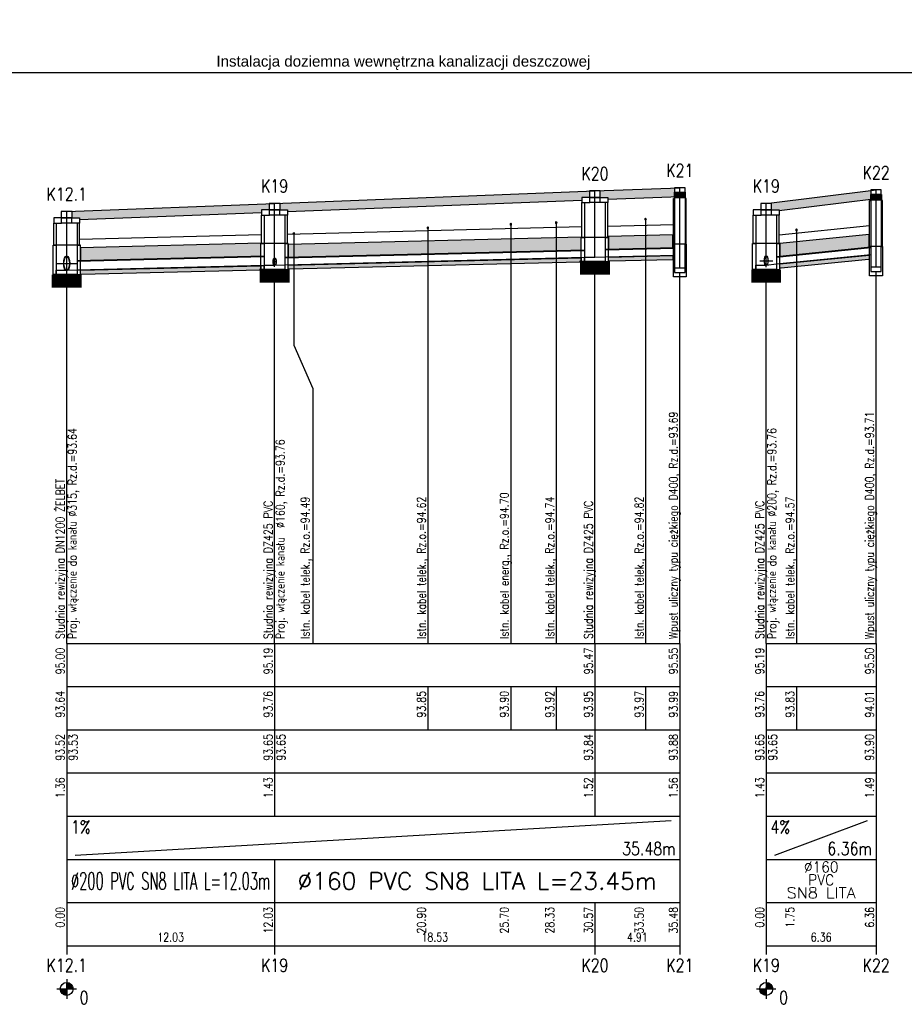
# Model space of a CAD drawing. Header units: millimetres. Extents: x 486 to 2078, y -150 to 500.
# Tile 2 of 6: x 790 to 995, y 130 to 358. Entities that reach past the tile are written whole.
import ezdxf
from ezdxf.enums import TextEntityAlignment as Align
from ezdxf.lldxf.tags import DXFTag

# ---------------------------------------------------------------- set-up
doc = ezdxf.new("R2010")
doc.units = ezdxf.units.MM
doc.header["$LTSCALE"] = 5
doc.layers.add('__RZUTNIA', color=7, linetype='Continuous', plot=False)
for name, color, linetype in [('Liczby', 7, 'Continuous'), ('Linie_odn', 7, 'Continuous'), ('Linie_opisowe', 7, 'Continuous'), ('Linie_tabeli', 7, 'Continuous'), ('Odcinki', 34, 'Continuous'), ('Opis_PZ', 7, 'Continuous'), ('Opis_uzbr_p', 7, 'Continuous'), ('Opis_wl', 7, 'Continuous'), ('Osie', 7, 'Continuous'), ('Podsypki', 7, 'Continuous'), ('Uzbr_podz', 7, 'Continuous'), ('Wezly', 34, 'Continuous')]:
    doc.layers.add(name, color=color, linetype=linetype)
doc.styles.get("Standard").update_dxf_attribs({"font": 'arial.ttf'})
doc.styles.add('Styl13', font='simplex.shx', dxfattribs={"width": 0.8})
doc.styles.add('Styl15', font='simplex.shx', dxfattribs={"width": 0.8})
doc.styles.add('Styl17', font='simplex.shx', dxfattribs={"width": 0.8})
doc.styles.add('Styl19', font='simplex.shx', dxfattribs={"width": 0.8})
doc.styles.add('Styl2', font='simplex.shx', dxfattribs={"width": 0.8})
doc.styles.add('Styl3', font='simplex.shx', dxfattribs={"width": 0.8})
doc.styles.add('Styl4', font='simplex.shx', dxfattribs={"width": 0.8})
doc.styles.add('Styl5', font='simplex.shx', dxfattribs={"width": 0.8})
doc.styles.add('Styl6', font='simplex.shx', dxfattribs={"width": 0.8})
doc.styles.add('Styl7', font='simplex.shx', dxfattribs={"width": 0.8})
tags = doc.linetypes.add('DASHDOT', pattern=[20, 10, -5, 0, -5]).pattern_tags.tags
tags[10:11] = [DXFTag(74, 4), DXFTag(75, 0), DXFTag(340, '0'), DXFTag(46, 0.0), DXFTag(50, 0.0), DXFTag(44, 0.0), DXFTag(45, 0.0)]
tags[8:9] = [DXFTag(74, 4), DXFTag(75, 0), DXFTag(340, '0'), DXFTag(46, 0.0), DXFTag(50, 0.0), DXFTag(44, 0.0), DXFTag(45, 0.0)]
tags[6:7] = [DXFTag(74, 4), DXFTag(75, 0), DXFTag(340, '0'), DXFTag(46, 0.0), DXFTag(50, 0.0), DXFTag(44, 0.0), DXFTag(45, 0.0)]
tags[4:5] = [DXFTag(74, 4), DXFTag(75, 0), DXFTag(340, '0'), DXFTag(46, 0.0), DXFTag(50, 0.0), DXFTag(44, 0.0), DXFTag(45, 0.0)]
doc.dimstyles.new('ISO-25', dxfattribs={"dimtxt": 2.5, "dimasz": 2.5, "dimexe": 1.25, "dimexo": 0.625, "dimtad": 1, "dimtxsty": 'Standard', "dimcen": 2.5, "dimadec": 0, "dimazin": 0, "dimtfac": 1, "dimtmove": 0, "dimatfit": 3, "dimfxl": 0, "dimarcsym": 0})

# ---------------------------------------------------------------- blocks, each defined once
blk = doc.blocks.new('*D100')
at = {"layer": '__RZUTNIA', "color": 0, "lineweight": -2}
for p, q in [((587.95, 300.61), (587.95, 347.11)), ((1170.59, 300.61), (1170.59, 347.11)), ((590.45, 345.86), (1168.09, 345.86))]:
    blk.add_line(p, q, dxfattribs=at)
at = {"layer": '__RZUTNIA', "color": 0}
for points in [[(590.45, 346.28), (590.45, 345.44), (587.95, 345.86)], [(1168.09, 346.28), (1168.09, 345.44), (1170.59, 345.86)]]:
    blk.add_solid(points, dxfattribs=at)
at = {"layer": 'Defpoints', "color": 0}
for p in [(1170.59, 345.86), (587.95, 299.99), (1170.59, 299.99)]:
    blk.add_point(p, dxfattribs=at)
at = {"layer": '__RZUTNIA', "color": 0, "insert": (879.27, 348.1), "char_height": 2.5, "attachment_point": 5}
blk.add_mtext('Instalacja doziemna wewnętrzna kanalizacji deszczowej', dxfattribs=at)

msp = doc.modelspace()

# ---------------------------------------------------------------- hatches: boundary and pattern name
at = {"layer": 'Linie_tabeli'}
h = msp.add_hatch(dxfattribs=at)
h.set_pattern_fill('AR-SAND', color=3, scale=0.01)
h.set_pattern_definition([(37.5, (0, -143.25912), (-0.01600031, 0.48941324), [0, -0.38608, 0, -0.4318, 0, -0.41275]), (7.5, (0, -143.2591), (0.4495233, 0.7168251), [0, -0.20828, 0, -0.34798, 0, -0.13335]), (327.5, (-0.3124, -143.2591), (0.79099237, 0.00143718), [0, -0.127, 0, -0.4572, 0, -0.5969]), (317.5, (-0.3124, -143.2591), (0.76355645, 0.22292932), [0, -0.0635, 0, -0.29972, 0, -0.3429])])
h.paths.add_polyline_path([(586.697, 314.166), (587.939, 314.166), (581.364, 314.613), (581.364, 313.198), (583.114, 313.198), (583.114, 312.494), (584.947, 312.369), (584.947, 312.665), (586.697, 312.665)])
h.paths.add_polyline_path([(593.573, 313.698), (594.823, 313.698), (589.197, 314.08), (589.197, 312.665), (590.947, 312.665), (590.947, 311.962), (591.823, 311.902), (591.823, 312.198), (593.573, 312.198)])
h.paths.add_polyline_path([(596.073, 313.652), (596.073, 312.198), (597.823, 312.198), (597.823, 311.587), (642.91, 309.91), (642.91, 310.298), (644.66, 310.298), (644.66, 311.845)])
h.paths.add_polyline_path([(718.225, 310.662), (718.225, 311.198), (719.975, 311.198), (719.975, 312.683), (647.16, 311.813), (647.16, 310.298), (648.91, 310.298), (648.91, 309.834)])
h.paths.add_polyline_path([(781.334, 313.198), (781.334, 314.198), (780.134, 314.198), (780.134, 315.148), (721.225, 312.698), (722.475, 312.698), (722.475, 311.198), (724.225, 311.198), (724.225, 310.823)])
h.paths.add_polyline_path([(846.46, 314.063), (848.21, 314.063), (848.21, 315.515), (801.334, 313.698), (802.584, 313.698), (802.584, 312.198), (804.334, 312.198), (804.334, 311.815), (846.46, 313.447)])
h.paths.add_polyline_path([(920.6, 316.32), (920.6, 316.936), (922.35, 316.936), (922.35, 318.388), (849.462, 315.563), (850.71, 315.563), (850.71, 314.063), (852.46, 314.063), (852.46, 313.68)])
h.paths.add_polyline_path([(943.257, 318.198), (942.057, 318.198), (942.057, 319.152), (923.605, 318.436), (924.85, 318.436), (924.85, 316.936), (926.6, 316.936), (926.6, 316.553), (943.257, 317.198)])
h.paths.add_polyline_path([(988.693, 316.698), (988.693, 317.698), (987.493, 317.698), (987.493, 318.55), (963.258, 315.563), (964.507, 315.563), (964.507, 314.063), (966.257, 314.063), (966.257, 313.933)])
h.paths.add_polyline_path([(1016.281, 313.698), (1009.943, 313.698), (1009.943, 312.198), (1011.693, 312.198), (1011.693, 311.698), (1017.481, 311.698), (1017.481, 312.698), (1016.281, 312.698)])
h.paths.add_polyline_path([(1038.731, 311.72), (1038.731, 310.521), (1078.904, 307.999), (1078.904, 308.198), (1077.703, 308.198), (1077.703, 309.274)])
h.paths.add_polyline_path([(1114.33, 311.498), (1113.129, 311.498), (1113.129, 312.444), (1098.904, 311.798), (1100.153, 311.798), (1100.153, 310.298), (1101.904, 310.298), (1101.904, 309.934), (1114.33, 310.498)])
h.paths.add_polyline_path([(1135.579, 312.662), (1135.579, 311.198), (1137.33, 311.198), (1137.33, 310.612), (1169.089, 309.698), (1169.089, 310.698), (1167.889, 310.698), (1167.889, 311.733)])
h = msp.add_hatch(dxfattribs=at)
h.set_pattern_fill('AR-SAND', scale=0.02)
h.set_pattern_definition([(37.5, (0, -143.2591), (-0.03200063, 0.97882647), [0, -0.77216, 0, -0.8636, 0, -0.8255]), (7.5, (0, -143.2591), (0.8990466, 1.4336502), [0, -0.41656, 0, -0.69596, 0, -0.2667]), (327.5, (-0.6248, -143.2591), (1.58198474, 0.00287437), [0, -0.254, 0, -0.9144, 0, -1.1938]), (317.5, (-0.6248, -143.2591), (1.5271129, 0.4458586), [0, -0.127, 0, -0.59944, 0, -0.6858])])
h.paths.add_polyline_path([(584.397, 306.326), (583.282, 306.317), (583.282, 303.318), (584.397, 303.327)])
h.paths.add_polyline_path([(591.655, 306.38), (591.115, 306.376), (591.115, 303.377), (591.655, 303.381)])
h.paths.add_polyline_path([(642.743, 306.763), (597.991, 306.428), (597.991, 305.898), (597.991, 305.898), (597.991, 303.428), (642.743, 303.763), (642.743, 303.764), (597.991, 303.428), (597.991, 303.271), (643.51, 303.612), (643.51, 303.769), (642.743, 303.764), (642.743, 303.763), (597.991, 303.428), (597.991, 303.428), (642.743, 303.764)])
h.paths.add_polyline_path([(642.743, 300.299), (597.991, 299.963), (597.991, 299.097), (598.279, 299.097), (598.279, 298.963), (642.455, 299.299), (642.455, 299.48), (642.743, 299.48)])
h.paths.add_polyline_path([(717.769, 300.076), (717.769, 300.233), (718.057, 300.233), (718.057, 301.076), (649.078, 300.386), (649.078, 299.48), (649.366, 299.48), (649.366, 299.386)])
h.paths.add_polyline_path([(718.057, 306.826), (649.078, 306.136), (649.078, 303.137), (718.057, 303.827)])
h.paths.add_polyline_path([(779.75, 306.827), (724.393, 305.962), (724.393, 302.962), (779.75, 303.827)])
h.paths.add_polyline_path([(770.794, 301.927), (724.393, 301.202), (724.393, 300.233), (724.681, 300.233), (724.681, 300.202), (770.794, 300.929)])
h.paths.add_polyline_path([(779.75, 302.067), (770.794, 301.927), (770.794, 300.929), (779.606, 301.067), (779.75, 301.067)])
h.paths.add_polyline_path([(846.004, 300.121), (846.004, 300.3), (846.292, 300.3), (846.292, 301.121), (804.502, 300.077), (804.502, 300.076), (846.292, 301.121), (846.292, 301.221), (804.502, 300.177), (804.502, 300.077), (846.292, 301.121), (846.292, 301.121), (804.502, 300.076), (804.502, 299.097), (804.79, 299.097), (804.79, 299.076)])
h.paths.add_polyline_path([(846.292, 306.321), (804.502, 305.276), (804.502, 302.277), (846.292, 303.321), (846.292, 303.321), (804.502, 302.276), (804.502, 302.177), (846.292, 303.221), (846.292, 303.321), (804.502, 302.277), (804.502, 302.276), (846.292, 303.321)])
h.paths.add_polyline_path([(920.432, 307.754), (852.628, 306.059), (852.628, 303.06), (920.432, 304.754), (920.432, 304.754), (852.628, 303.059), (852.628, 302.98), (921.2, 304.693), (921.2, 304.773), (852.628, 303.06), (852.628, 303.059), (920.432, 304.754)])
h.paths.add_polyline_path([(884.934, 302.107), (852.628, 301.299), (852.628, 300.3), (852.955, 300.3), (884.934, 301.107)])
h.paths.add_polyline_path([(904.134, 302.587), (884.934, 302.107), (884.934, 301.107), (904.134, 301.591)])
h.paths.add_polyline_path([(914.654, 302.85), (904.134, 302.587), (904.134, 301.591), (914.654, 301.856)])
h.paths.add_polyline_path([(920.432, 302.994), (914.654, 302.85), (914.654, 301.856), (920.144, 301.994), (920.144, 302.153), (920.432, 302.153)])
h.paths.add_polyline_path([(935.334, 303.367), (926.768, 303.152), (926.768, 302.153), (927.095, 302.153), (935.334, 302.366)])
h.paths.add_polyline_path([(941.673, 303.525), (935.334, 303.367), (935.334, 302.366), (941.529, 302.525), (941.673, 302.525)])
h.paths.add_polyline_path([(941.673, 308.285), (935.334, 308.127), (935.334, 305.127), (941.673, 305.286)])
h.paths.add_polyline_path([(935.334, 308.127), (926.768, 307.912), (926.768, 304.913), (935.334, 305.127)])
h.paths.add_polyline_path([(970.257, 306.68), (966.425, 306.297), (966.425, 303.297), (970.257, 303.68)])
h.paths.add_polyline_path([(987.109, 308.365), (970.257, 306.68), (970.257, 303.68), (987.109, 305.365)])
h.paths.add_polyline_path([(986.965, 302.605), (987.109, 302.605), (987.109, 303.605), (970.257, 301.92), (970.257, 300.899)])
h.paths.add_polyline_path([(970.257, 300.899), (970.257, 301.92), (966.425, 301.537), (966.425, 300.537), (966.713, 300.537)])
h.paths.add_polyline_path([(1015.897, 305.137), (1011.861, 304.935), (1011.861, 301.936), (1015.897, 302.137), (1015.897, 302.137), (1011.861, 301.935), (1011.861, 301.856), (1015.981, 302.061), (1015.981, 302.141), (1011.861, 301.936), (1011.861, 301.935), (1015.897, 302.137)])
h.paths.add_polyline_path([(1015.897, 300.377), (1011.861, 300.176), (1011.861, 300.175), (1015.897, 300.377), (1015.981, 300.381), (1015.981, 300.461), (1011.861, 300.256), (1011.861, 300.176), (1015.897, 300.377), (1015.897, 300.377), (1011.861, 300.175), (1011.861, 299.175), (1012.149, 299.175), (1015.753, 299.377), (1015.897, 299.377)])
h.paths.add_polyline_path([(1077.32, 305.658), (1040.649, 305.199), (1040.649, 302.2), (1077.32, 302.658)])
h.paths.add_polyline_path([(1076.921, 300.893), (1040.649, 300.439), (1040.649, 299.48), (1040.937, 299.48), (1040.937, 299.439), (1076.921, 299.895)])
h.paths.add_polyline_path([(1112.745, 305.376), (1102.072, 305.209), (1102.072, 302.209), (1112.745, 302.376)])
h.paths.add_polyline_path([(1112.745, 300.616), (1102.072, 300.449), (1102.072, 299.48), (1102.36, 299.48), (1102.36, 299.449), (1112.601, 299.616), (1112.745, 299.616)])
h.paths.add_polyline_path([(1164.73, 301.533), (1137.497, 301.193), (1137.497, 301.192), (1164.73, 301.534), (1164.73, 301.613), (1137.497, 301.273), (1137.497, 301.193), (1164.73, 301.533), (1164.73, 301.534), (1137.497, 301.192), (1137.497, 300.233), (1137.785, 300.233), (1137.785, 300.192), (1164.73, 300.535)])
edge = h.paths.add_edge_path()
edge.add_line((1167.505, 306.328), (1137.497, 305.953))
edge.add_line((1137.497, 305.953), (1137.497, 302.953))
edge.add_line((1137.497, 302.953), (1164.73, 303.294))
edge.add_line((1164.73, 303.294), (1164.73, 304.548))
edge.add_ellipse((1164.73, 304.798), major_axis=(0, -0.25), ratio=0.4, start_angle=0, end_angle=360)
edge.add_line((1164.73, 304.528), (1164.73, 303.294))
edge.add_line((1164.73, 303.294), (1167.505, 303.328))
edge.add_line((1167.505, 303.328), (1167.505, 306.328))

# ---------------------------------------------------------------- linework, layer by layer
at = {"layer": 'Liczby'}
for p, q in [((800.062, 132.903), (802.606, 134.493)), ((800.121, 132.816), (802.548, 134.58)), ((800.185, 132.734), (802.483, 134.662)), ((800.255, 132.656), (802.413, 134.74)), ((800.331, 132.583), (802.338, 134.813)), ((800.411, 132.516), (802.258, 134.88)), ((800.495, 132.454), (802.173, 134.942)), ((800.584, 132.399), (802.084, 134.997)), ((800.677, 132.35), (801.992, 135.046)), ((800.772, 132.307), (801.896, 135.089)), ((800.871, 132.271), (801.798, 135.125)), ((800.971, 132.243), (801.697, 135.153)), ((801.074, 132.221), (801.595, 135.175)), ((801.177, 132.206), (801.491, 135.19)), ((801.282, 132.199), (801.387, 135.197)), ((801.334, 135.948), (801.334, 131.448)), ((961.985, 132.903), (964.529, 134.493)), ((962.043, 132.816), (964.47, 134.58)), ((962.108, 132.734), (964.406, 134.662)), ((962.178, 132.656), (964.336, 134.74)), ((962.253, 132.583), (964.261, 134.813)), ((962.333, 132.516), (964.18, 134.88)), ((962.418, 132.454), (964.096, 134.942)), ((962.507, 132.399), (964.007, 134.997)), ((962.599, 132.35), (963.914, 135.046)), ((962.695, 132.307), (963.819, 135.089)), ((962.793, 132.271), (963.72, 135.125)), ((962.894, 132.243), (963.62, 135.153)), ((962.996, 132.221), (963.517, 135.175)), ((963.1, 132.206), (963.414, 135.19)), ((963.205, 132.199), (963.309, 135.197)), ((963.257, 135.948), (963.257, 131.448)), ((799.084, 133.698), (803.584, 133.698)), ((799.838, 133.593), (802.831, 133.803)), ((799.849, 133.489), (802.82, 133.907)), ((799.867, 133.386), (802.801, 134.01)), ((799.892, 133.285), (802.776, 134.111)), ((799.925, 133.185), (802.744, 134.211)), ((799.964, 133.088), (802.705, 134.308)), ((800.01, 132.994), (802.659, 134.402)), ((961.007, 133.698), (965.507, 133.698)), ((961.761, 133.593), (964.753, 133.803)), ((961.772, 133.489), (964.742, 133.907)), ((961.79, 133.386), (964.724, 134.01)), ((961.815, 133.285), (964.699, 134.111)), ((961.847, 133.185), (964.666, 134.211)), ((961.887, 133.088), (964.627, 134.308)), ((961.933, 132.994), (964.581, 134.402))]:
    msp.add_line(p, q, dxfattribs=at)
for centre in [(801.334, 133.698), (963.257, 133.698)]:
    msp.add_circle(centre, 1.5, dxfattribs=at)
at = {"layer": 'Linie_odn'}
for points in [[(923.6, 213.698), (923.6, 302.093)], [(801.334, 213.698), (801.334, 299.079)], [(849.46, 213.698), (849.46, 300.24)], [(943.257, 213.698), (943.257, 299.598)], [(963.257, 213.698), (963.257, 300.24)], [(988.693, 213.698), (988.693, 299.798)]]:
    msp.add_lwpolyline(points, dxfattribs=at)
at = {"layer": 'Linie_opisowe', "color": 1}
msp.add_line((904.134, 310.698), (904.134, 213.698), dxfattribs=at)
at = {"layer": 'Linie_opisowe', "color": 40}
for p, q in [((914.654, 311.098), (914.654, 213.698)), ((935.334, 311.898), (935.334, 213.698)), ((884.934, 309.898), (884.934, 213.698)), ((970.257, 309.398), (970.257, 213.698))]:
    msp.add_line(p, q, dxfattribs=at)
msp.add_lwpolyline([(853.894, 308.598), (853.894, 282.738), (858.3, 272.738), (858.3, 213.698)], dxfattribs=at)
for centre in [(914.654, 311.098), (935.334, 311.898), (970.257, 309.398)]:
    msp.add_ellipse(centre, major_axis=(0, -0.25), ratio=0.4, dxfattribs=at)
at = {"layer": 'Linie_tabeli', "color": 3, "linetype": 'DASHDOT', "ltscale": 0.09}
for p, q in [((852.46, 308.476), (920.6, 310.179)), ((926.6, 310.329), (941.757, 310.708)), ((966.257, 308.263), (987.193, 310.42)), ((804.334, 307.272), (846.46, 308.326))]:
    msp.add_line(p, q, dxfattribs=at)
at = {"layer": 'Linie_tabeli'}
for p, q in [((801.334, 213.698), (943.257, 213.698)), ((801.334, 213.698), (801.334, 143.698)), ((801.334, 213.698), (801.334, 173.698)), ((849.46, 213.698), (849.46, 173.698)), ((923.6, 213.698), (923.6, 173.698)), ((943.257, 213.698), (943.257, 143.698)), ((943.257, 213.698), (943.257, 173.698)), ((963.257, 213.698), (988.693, 213.698)), ((963.257, 213.698), (963.257, 143.698)), ((963.257, 213.698), (963.257, 173.698)), ((988.693, 213.698), (988.693, 143.698)), ((988.693, 213.698), (988.693, 173.698)), ((801.334, 203.698), (943.257, 203.698)), ((884.934, 203.698), (884.934, 193.698)), ((904.134, 203.698), (904.134, 193.698)), ((914.654, 203.698), (914.654, 193.698)), ((935.334, 203.698), (935.334, 193.698)), ((963.257, 203.698), (988.693, 203.698)), ((970.257, 203.698), (970.257, 193.698)), ((801.334, 193.698), (943.257, 193.698)), ((963.257, 193.698), (988.693, 193.698)), ((801.334, 183.698), (943.257, 183.698)), ((963.257, 183.698), (988.693, 183.698)), ((801.334, 173.698), (943.257, 173.698)), ((801.334, 173.698), (801.334, 163.698)), ((943.257, 173.698), (943.257, 163.698)), ((963.257, 173.698), (988.693, 173.698)), ((963.257, 173.698), (963.257, 163.698)), ((988.693, 173.698), (988.693, 163.698)), ((803.334, 164.698), (941.257, 172.698)), ((965.257, 164.698), (986.693, 172.698)), ((801.334, 163.698), (943.257, 163.698)), ((849.46, 163.698), (849.46, 153.698)), ((943.257, 163.698), (943.257, 153.698)), ((963.257, 163.698), (988.693, 163.698)), ((988.693, 163.698), (988.693, 153.698)), ((801.334, 153.698), (943.257, 153.698)), ((801.334, 153.698), (801.334, 141.698)), ((849.46, 153.698), (849.46, 141.698)), ((923.6, 153.698), (923.6, 141.698)), ((943.257, 153.698), (943.257, 141.698)), ((963.257, 153.698), (988.693, 153.698)), ((963.257, 153.698), (963.257, 141.698)), ((988.693, 153.698), (988.693, 141.698)), ((801.334, 143.698), (943.257, 143.698)), ((963.257, 143.698), (988.693, 143.698))]:
    msp.add_line(p, q, dxfattribs=at)
at = {"layer": 'Linie_tabeli', "color": 3}
for points in [[(801.334, 313.698), (849.46, 315.563), (923.6, 318.436), (943.257, 319.198)], [(926.6, 316.553), (943.257, 317.198)], [(963.257, 315.563), (988.693, 318.698)], [(852.46, 313.68), (920.6, 316.32)], [(966.257, 313.933), (988.693, 316.698)], [(804.334, 311.815), (846.46, 313.447)]]:
    msp.add_lwpolyline(points, dxfattribs=at)
at = {"layer": 'Odcinki'}
for points in [[(803.734, 302.157), (847.06, 303.24), (847.06, 303.34), (803.734, 302.257)], [(851.86, 302.96), (921.2, 304.693), (921.2, 304.773), (851.86, 303.04)], [(926, 304.813), (942.057, 305.215), (942.057, 305.295), (926, 304.893)], [(926, 303.213), (942.057, 303.615), (942.057, 303.535), (926, 303.133)], [(965.657, 303.14), (987.493, 305.323), (987.493, 305.403), (965.657, 303.22)], [(965.657, 301.54), (987.493, 303.723), (987.493, 303.643), (965.657, 301.46)], [(803.734, 300.157), (847.06, 301.24), (847.06, 301.14), (803.734, 300.057)], [(851.86, 301.36), (921.2, 303.093), (921.2, 303.013), (851.86, 301.28)]]:
    msp.add_lwpolyline(points, close=True, dxfattribs=at)
at = {"layer": 'Opis_wl'}
for centre, major_axis, ratio in [((801.334, 301.672), (0, -1.733), 0.4000001), ((801.334, 301.672), (0, -1.575), 0.4), ((963.257, 302.3), (0, -1.1), 0.4), ((963.257, 302.3), (0, -1), 0.4), ((849.46, 302.098), (0, -0.88), 0.4), ((849.46, 302.098), (0, -0.8), 0.4)]:
    msp.add_ellipse(centre, major_axis=major_axis, ratio=ratio, dxfattribs=at)
at = {"layer": 'Osie'}
for p, q in [((943.257, 300.598), (943.257, 319.198)), ((923.6, 303.153), (923.6, 318.436)), ((988.693, 300.798), (988.693, 318.698)), ((849.46, 301.3), (849.46, 315.563)), ((963.257, 301.3), (963.257, 315.563)), ((801.334, 300.097), (801.334, 313.698)), ((801.334, 299.309), (801.334, 304.034)), ((849.46, 300.898), (849.46, 303.298)), ((963.257, 300.8), (963.257, 303.8)), ((798.972, 301.672), (803.697, 301.672)), ((848.98, 302.098), (849.94, 302.098)), ((961.757, 302.3), (964.757, 302.3))]:
    msp.add_line(p, q, dxfattribs=at)
at = {"layer": 'Podsypki'}
for points in [[(852.628, 303.059), (920.432, 304.754), (920.432, 307.754), (852.628, 306.059)], [(926.768, 304.912), (941.673, 305.285), (941.673, 308.285), (926.768, 307.912)], [(966.425, 303.297), (987.109, 305.365), (987.109, 308.365), (966.425, 306.297)], [(804.502, 302.276), (846.292, 303.321), (846.292, 306.321), (804.502, 305.276)], [(926.768, 303.152), (941.673, 303.525), (941.673, 302.525), (941.529, 302.525), (941.529, 302.525), (927.056, 302.152), (927.056, 302.153), (926.768, 302.153)], [(966.425, 301.537), (987.109, 303.605), (987.109, 302.605), (986.965, 302.605), (986.965, 302.605), (966.713, 300.537), (966.713, 300.537), (966.425, 300.537)], [(804.502, 300.076), (846.292, 301.121), (846.292, 300.3), (846.004, 300.3), (846.004, 300.121), (804.79, 299.076), (804.79, 299.097), (804.502, 299.097)], [(852.628, 301.299), (920.432, 302.994), (920.432, 302.153), (920.144, 302.153), (920.144, 301.994), (852.916, 300.299), (852.916, 300.3), (852.628, 300.3)]]:
    msp.add_lwpolyline(points, close=True, dxfattribs=at)
at = {"layer": 'Uzbr_podz', "color": 40}
for centre in [(884.934, 309.898), (853.894, 308.598)]:
    msp.add_ellipse(centre, major_axis=(0, -0.25), ratio=0.4, dxfattribs=at)
at = {"layer": 'Uzbr_podz', "color": 1}
msp.add_ellipse((904.134, 310.698), major_axis=(0, -0.25), ratio=0.4, dxfattribs=at)
at = {"layer": 'Wezly'}
for p, q in [((924.8, 316.936), (922.4, 316.936)), ((924.8, 315.736), (922.4, 315.736)), ((850.66, 314.063), (848.26, 314.063)), ((850.66, 312.863), (848.26, 312.863)), ((964.457, 314.063), (962.057, 314.063)), ((964.457, 312.863), (962.057, 312.863)), ((802.534, 312.198), (800.134, 312.198)), ((802.534, 310.998), (800.134, 310.998)), ((803.974, 305.898), (798.694, 305.898)), ((852.1, 306.263), (846.82, 306.263)), ((926.24, 307.636), (920.96, 307.636)), ((944.457, 306.098), (942.057, 306.098)), ((965.897, 306.263), (960.617, 306.263)), ((989.893, 305.598), (987.493, 305.598))]:
    msp.add_line(p, q, dxfattribs=at)
for points in [[(942.057, 318.198), (944.457, 318.198), (944.457, 319.198), (942.057, 319.198)], [(922.4, 316.936), (920.6, 316.936), (920.6, 315.736), (922.4, 315.736)], [(922.35, 316.936), (924.85, 316.936), (924.85, 318.436), (922.35, 318.436)], [(924.8, 316.936), (926.6, 316.936), (926.6, 315.736), (924.8, 315.736)], [(987.493, 317.698), (989.893, 317.698), (989.893, 318.698), (987.493, 318.698)], [(848.21, 314.063), (850.71, 314.063), (850.71, 315.563), (848.21, 315.563)], [(921.2, 307.636), (920.6, 307.636), (920.6, 315.736), (921.2, 315.736)], [(926, 307.636), (926.6, 307.636), (926.6, 315.736), (926, 315.736)], [(942.057, 306.098), (941.757, 306.098), (941.757, 316.698), (942.057, 316.698)], [(944.457, 306.098), (944.757, 306.098), (944.757, 316.698), (944.457, 316.698)], [(962.007, 314.063), (964.507, 314.063), (964.507, 315.563), (962.007, 315.563)], [(987.493, 305.598), (987.193, 305.598), (987.193, 316.198), (987.493, 316.198)], [(989.893, 305.598), (990.193, 305.598), (990.193, 316.198), (989.893, 316.198)], [(800.084, 312.198), (802.584, 312.198), (802.584, 313.698), (800.084, 313.698)], [(848.26, 314.063), (846.46, 314.063), (846.46, 312.863), (848.26, 312.863)], [(847.06, 306.263), (846.46, 306.263), (846.46, 312.863), (847.06, 312.863)], [(850.66, 314.063), (852.46, 314.063), (852.46, 312.863), (850.66, 312.863)], [(851.86, 306.263), (852.46, 306.263), (852.46, 312.863), (851.86, 312.863)], [(962.057, 314.063), (960.257, 314.063), (960.257, 312.863), (962.057, 312.863)], [(960.857, 306.263), (960.257, 306.263), (960.257, 312.863), (960.857, 312.863)], [(964.457, 314.063), (966.257, 314.063), (966.257, 312.863), (964.457, 312.863)], [(965.657, 306.263), (966.257, 306.263), (966.257, 312.863), (965.657, 312.863)], [(800.134, 312.198), (798.334, 312.198), (798.334, 310.998), (800.134, 310.998)], [(798.934, 305.898), (798.334, 305.898), (798.334, 310.998), (798.934, 310.998)], [(802.534, 312.198), (804.334, 312.198), (804.334, 310.998), (802.534, 310.998)], [(803.734, 305.898), (804.334, 305.898), (804.334, 310.998), (803.734, 310.998)], [(798.934, 299.079), (798.166, 299.079), (798.166, 305.898), (798.934, 305.898)], [(803.734, 299.079), (804.502, 299.079), (804.502, 305.898), (803.734, 305.898)], [(847.06, 300.24), (846.292, 300.24), (846.292, 306.263), (847.06, 306.263)], [(851.86, 300.24), (852.628, 300.24), (852.628, 306.263), (851.86, 306.263)], [(921.2, 302.093), (920.432, 302.093), (920.432, 307.636), (921.2, 307.636)], [(926, 302.093), (926.768, 302.093), (926.768, 307.636), (926, 307.636)], [(943.257, 299.598), (944.457, 299.598), (944.457, 306.098), (944.557, 306.098), (944.757, 306.098), (944.757, 298.598), (943.257, 298.598), (943.257, 298.598), (941.757, 298.598), (941.757, 306.098), (941.957, 306.098), (942.057, 306.098), (942.057, 299.598)], [(960.857, 300.24), (960.089, 300.24), (960.089, 306.263), (960.857, 306.263)], [(965.657, 300.24), (966.425, 300.24), (966.425, 306.263), (965.657, 306.263)], [(988.693, 299.798), (989.893, 299.798), (989.893, 305.598), (989.993, 305.598), (990.193, 305.598), (990.193, 298.798), (988.693, 298.798), (988.693, 298.798), (987.193, 298.798), (987.193, 305.598), (987.393, 305.598), (987.493, 305.598), (987.493, 299.798)], [(923.6, 302.093), (921.2, 302.093), (921.2, 303.093), (923.6, 303.153), (926, 303.213), (926, 302.093)], [(849.46, 300.24), (847.06, 300.24), (847.06, 301.24), (849.46, 301.3), (851.86, 301.36), (851.86, 300.24)], [(963.257, 300.24), (960.857, 300.24), (960.857, 301.3), (963.257, 301.3), (965.657, 301.54), (965.657, 300.24)], [(801.334, 299.079), (798.934, 299.079), (798.934, 300.097), (801.334, 300.097), (803.734, 300.157), (803.734, 299.079)], [(942.057, 299.598), (944.457, 299.598), (944.457, 300.598), (942.057, 300.598)], [(987.493, 299.798), (989.893, 299.798), (989.893, 300.798), (987.493, 300.798)]]:
    msp.add_lwpolyline(points, close=True, dxfattribs=at)
for points, const_width in [([(941.817, 317.448), (944.697, 317.448)], 1.5), ([(987.253, 316.948), (990.133, 316.948)], 1.5), ([(920.144, 301.093), (927.056, 301.093)], 2), ([(797.878, 298.079), (804.79, 298.079)], 2), ([(846.004, 299.24), (852.916, 299.24)], 2), ([(920.144, 299.593), (927.056, 299.593)], 1), ([(959.801, 299.24), (966.713, 299.24)], 2), ([(797.878, 296.579), (804.79, 296.579)], 1), ([(846.004, 297.74), (852.916, 297.74)], 1), ([(959.801, 297.74), (966.713, 297.74)], 1)]:
    msp.add_lwpolyline(points, dxfattribs=dict(at, const_width=const_width))

# ---------------------------------------------------------------- texts
at = {"layer": 'Liczby', "width": 0.8}
for s, height, style, p in [('K20', 3, 'Styl13', (923.6, 320.936)), ('K21', 3, 'Styl13', (943.257, 321.698)), ('K22', 3, 'Styl13', (988.693, 321.198)), ('K12.1', 3, 'Styl13', (801.334, 316.198)), ('K19', 3, 'Styl13', (849.46, 318.063)), ('K19', 3, 'Styl13', (963.257, 318.063)), ('12.03', 2, 'Styl6', (825.397, 144.698)), ('18.53', 2, 'Styl6', (886.53, 144.698)), ('4.91', 2, 'Styl6', (933.428, 144.698)), ('6.36', 2, 'Styl6', (975.975, 144.698)), ('K12.1', 3, 'Styl13', (801.334, 137.698)), ('K19', 3, 'Styl13', (849.46, 137.698)), ('K20', 3, 'Styl13', (923.6, 137.698)), ('K21', 3, 'Styl13', (943.257, 137.698)), ('K19', 3, 'Styl13', (963.257, 137.698)), ('K22', 3, 'Styl13', (988.693, 137.698))]:
    msp.add_text(s, height=height, dxfattribs=dict(at, style=style)).set_placement(p, align=Align.CENTER)
for s, style, p in [('95.00', 'Styl2', (800.834, 212.698)), ('95.19', 'Styl2', (848.96, 212.698)), ('95.47', 'Styl2', (923.1, 212.698)), ('95.55', 'Styl2', (942.757, 212.698)), ('95.19', 'Styl2', (962.757, 212.698)), ('95.50', 'Styl2', (988.193, 212.698)), ('93.64', 'Styl2', (800.834, 202.698)), ('93.76', 'Styl2', (848.96, 202.698)), ('93.85', 'Styl3', (884.434, 202.698)), ('93.90', 'Styl3', (903.634, 202.698)), ('93.92', 'Styl3', (914.154, 202.698)), ('93.95', 'Styl2', (923.1, 202.698)), ('93.97', 'Styl3', (934.834, 202.698)), ('93.99', 'Styl2', (942.757, 202.698)), ('93.76', 'Styl2', (962.757, 202.698)), ('93.83', 'Styl3', (969.757, 202.698)), ('94.01', 'Styl2', (988.193, 202.698)), ('93.52', 'Styl2', (800.834, 192.698)), ('93.53', 'Styl2', (803.834, 192.698)), ('93.65', 'Styl2', (848.96, 192.698)), ('93.65', 'Styl2', (851.96, 192.698)), ('93.84', 'Styl2', (923.1, 192.698)), ('93.88', 'Styl2', (942.757, 192.698)), ('93.65', 'Styl2', (962.757, 192.698)), ('93.65', 'Styl2', (965.757, 192.698)), ('93.90', 'Styl2', (988.193, 192.698)), ('1.36', 'Styl2', (800.834, 182.698)), ('1.43', 'Styl2', (848.96, 182.698)), ('1.52', 'Styl2', (923.1, 182.698)), ('1.56', 'Styl2', (942.757, 182.698)), ('1.43', 'Styl2', (962.757, 182.698)), ('1.49', 'Styl2', (988.193, 182.698)), ('0.00', 'Styl2', (800.834, 152.698)), ('12.03', 'Styl2', (848.96, 152.698)), ('20.90', 'Styl3', (884.434, 152.698)), ('25.70', 'Styl3', (903.634, 152.698)), ('28.33', 'Styl3', (914.154, 152.698)), ('30.57', 'Styl2', (923.1, 152.698)), ('33.50', 'Styl3', (934.834, 152.698)), ('35.48', 'Styl2', (942.757, 152.698)), ('0.00', 'Styl2', (962.757, 152.698)), ('1.75', 'Styl3', (969.757, 152.698)), ('6.36', 'Styl2', (988.193, 152.698))]:
    msp.add_text(s, height=2, rotation=90, dxfattribs=dict(at, style=style)).set_placement(p, align=Align.RIGHT)
for s, style, p in [('1%', 'Styl4', (802.334, 169.698)), ('4%', 'Styl4', (964.257, 169.698)), ('0', 'Styl7', (804.334, 130.198)), ('0', 'Styl7', (966.257, 130.198))]:
    msp.add_text(s, height=3, dxfattribs=dict(at, style=style)).set_placement(p)
at = {"layer": 'Liczby', "style": 'Styl4', "width": 0.8}
for s, p in [('35.48m', (942.257, 164.698)), ('6.36m', (987.693, 164.698))]:
    msp.add_text(s, height=3, dxfattribs=at).set_placement(p, align=Align.RIGHT)
at = {"layer": 'Liczby', "style": 'Styl5'}
for s, height, width, p, p2 in [('%%C160', 2.5, 0.973913, (971.975, 160.698), (979.975, 160.698)), ('%%C200 PVC SN8 LITA L=12.03m', 4, 0.489215, (802.334, 156.698), (848.46, 156.698)), ('%%C160 PVC SN8 LITA L=23.45m', 4, 0.882424, (854.759, 156.698), (937.959, 156.698)), ('PVC', 2.5, 0.9, (972.975, 157.698), (978.975, 157.698)), ('SN8 LITA', 2.5, 0.96, (967.975, 154.698), (983.975, 154.698))]:
    msp.add_text(s, height=height, dxfattribs=dict(at, width=width)).set_placement(p, p2, align=Align.FIT)
at = {"layer": 'Linie_opisowe', "color": 40, "style": 'Styl19', "width": 0.8}
for s, p in [('Istn. kabel telek., Rz.o.=94.74', (914.154, 214.698)), ('Istn. kabel telek., Rz.o.=94.82', (934.834, 214.698)), ('Istn. kabel telek., Rz.o.=94.57', (969.757, 214.698))]:
    msp.add_text(s, height=2, rotation=90, dxfattribs=at).set_placement(p)
at = {"layer": 'Opis_PZ', "style": 'Styl15', "width": 0.8}
for s, p in [('Wpust uliczny typu ciężkiego D400, Rz.d.=93.69', (942.757, 214.698)), ('Wpust uliczny typu ciężkiego D400, Rz.d.=93.71', (988.193, 214.698)), ('Studnia rewizyjna DN1200 ŻELBET', (800.834, 214.698)), ('Studnia rewizyjna DZ425 PVC', (848.96, 214.698)), ('Studnia rewizyjna DZ425 PVC', (923.1, 214.698)), ('Studnia rewizyjna DZ425 PVC', (962.757, 214.698))]:
    msp.add_text(s, height=2, rotation=90, dxfattribs=at).set_placement(p)
at = {"layer": 'Opis_uzbr_p', "color": 40, "style": 'Styl19', "width": 0.8}
for s, p in [('Istn. kabel telek., Rz.o.=94.49', (857.526, 214.698)), ('Istn. kabel telek., Rz.o.=94.62', (884.434, 214.698))]:
    msp.add_text(s, height=2, rotation=90, dxfattribs=at).set_placement(p)
at = {"layer": 'Opis_uzbr_p', "color": 1, "style": 'Styl19', "width": 0.8}
msp.add_text('Istn. kabel energ., Rz.o.=94.70', height=2, rotation=90, dxfattribs=at).set_placement((903.634, 214.698))
at = {"layer": 'Opis_wl', "style": 'Styl17', "width": 0.8}
for s, p in [('Proj. włączenie do kanału %%C315, Rz.d.=93.64', (803.634, 214.698)), ('Proj. włączenie do kanału %%C200, Rz.d.=93.76', (965.557, 214.698)), ('Proj. włączenie kanału  %%C160, Rz.d.=93.76', (851.76, 214.698))]:
    msp.add_text(s, height=2, rotation=90, dxfattribs=at).set_placement(p)

# ---------------------------------------------------------------- dimensions: what is measured, and where the dimension line sits
at = {"layer": '__RZUTNIA'}
dim = msp.add_aligned_dim(p1=(587.947, 299.986), p2=(1170.589, 299.986), distance=45.873, text='Instalacja doziemna wewnętrzna kanalizacji deszczowej', dimstyle='ISO-25', dxfattribs=at)
dim.commit()
dim.dimension.update_dxf_attribs({"geometry": '*D100', "text_midpoint": (879.268, 348.102)})

doc.saveas('drawing.dxf')
